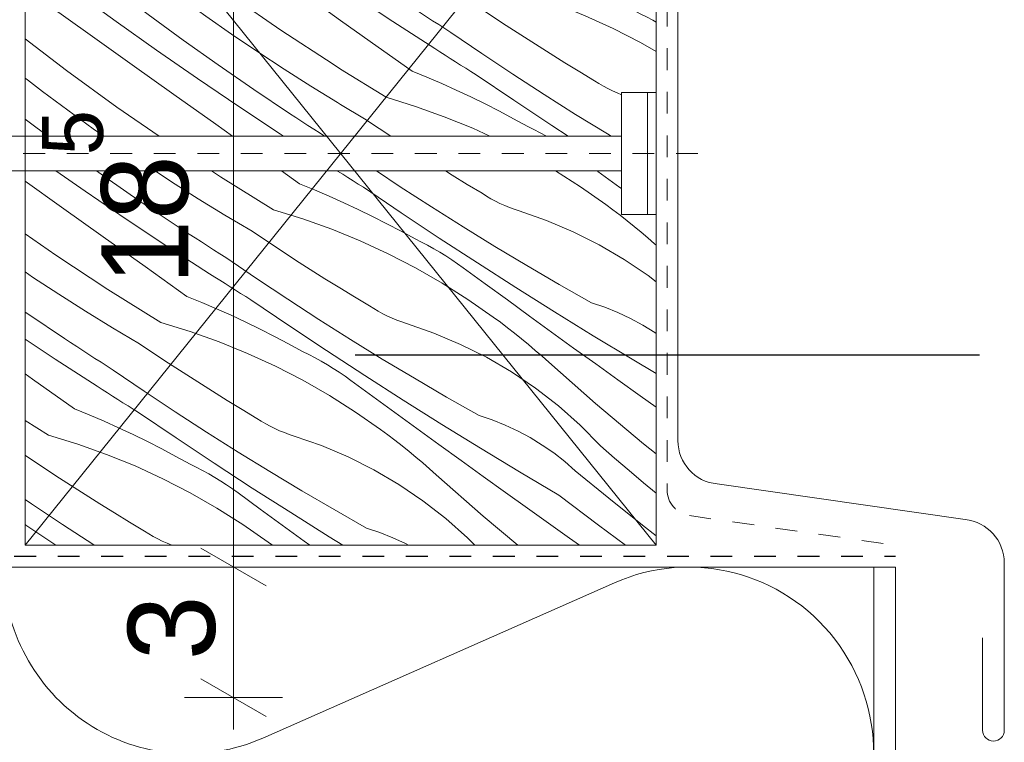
# Model space of a CAD drawing. Extents: x -109972 to -86652, y 98618 to 122888.
# Tile 46 of 74: x -92438 to -92212, y 107258 to 107424. Entities that reach past the tile are written whole.
import ezdxf

# ---------------------------------------------------------------- set-up
doc = ezdxf.new("R2010")
doc.units = 0
doc.header["$MEASUREMENT"] = 0
doc.linetypes.add('Dashed', pattern=[56.444445, 28.222222, -28.222222])
doc.linetypes.add('Hidden Line', pattern=[10, 5, -5])
for name, color, linetype, lineweight in [('A-Opisy_Nr_Pióra__21', 7, 'Continuous', 13), ('Arch konstrukcja dachu_Nr_Pióra__21', 7, 'Continuous', 13), ('Arch wykończenie_Nr_Pióra__46', 5, 'Continuous', 13), ('Arch wymiary_Nr_Pióra__21', 7, 'Continuous', 13), ('INWENT.ŚCIANY_Nr_Pióra__1', 7, 'Continuous', 25), ('INWENT.ŚCIANY_Nr_Pióra__21', 7, 'Continuous', 13)]:
    doc.layers.add(name, color=color, linetype=linetype, lineweight=lineweight)
doc.layers.add('Arch ocieplenie', color=7, linetype='Continuous')
doc.layers.add('Arch wymiary', color=7, linetype='Continuous')
for name, color, linetype, lineweight, true_color in [('Arch ocieplenie_Nr_Pióra__25', 7, 'Continuous', 15, 0x40a5ff), ('Arch stropy_Nr_Pióra__3', 7, 'Continuous', 18, 0xff6600), ('Arch wykończenie_Nr_Pióra__14', 7, 'Continuous', 18, 0xbd8b17), ('arch wypelnienia_Nr_Pióra__104', 7, 'Continuous', 13, 0x876532)]:
    doc.layers.add(name, color=color, linetype=linetype, lineweight=lineweight, true_color=true_color)
doc.styles.add('GENERATED_STYLE_2', font='txt')
doc.styles.add('GENERATED_STYLE_3', font='txt')
doc.dimstyles.new('GENERATED_STYLE__3', dxfattribs={"dimtxt": 20, "dimasz": 11.4, "dimexe": 0.18, "dimexo": 0, "dimgap": 0.09, "dimtad": 1, "dimdec": 0, "dimlfac": 0.1, "dimzin": 0, "dimdsep": 46, "dimtxsty": 'GENERATED_STYLE_2', "dimblk": 'ARROWHEAD_2', "dimblk1": 'ARROWHEAD_2', "dimblk2": 'ARROWHEAD_2', "dimcen": 0.09, "dimclrd": 7, "dimclre": 7, "dimclrt": 7, "dimazin": 0, "dimtfac": 1, "dimtdec": 4, "dimtmove": 0, "dimatfit": 3, "dimfxl": 0, "dimtolj": 1, "dimtzin": 0, "dimarcsym": 0})
doc.dimstyles.new('GENERATED_STYLE__5', dxfattribs={"dimtxt": 0.18, "dimasz": 27.36, "dimexe": 0.18, "dimexo": 0.0625, "dimgap": 0.09, "dimtad": 0, "dimtih": 1, "dimtoh": 1, "dimdec": 4, "dimzin": 0, "dimdsep": 46, "dimcen": 0.09, "dimadec": 0, "dimazin": 0, "dimtfac": 1, "dimtdec": 4, "dimtmove": 0, "dimatfit": 3, "dimldrblk": 'ARROWHEAD_5', "dimfxl": 0, "dimtolj": 1, "dimtzin": 0, "dimarcsym": 0})

# ---------------------------------------------------------------- blocks, each defined once
blk = doc.blocks.new('*X26')
at = {"layer": 'arch wypelnienia_Nr_Pióra__104', "linetype": 'Continuous'}
for p, q in [((-92349.56, 107480.81), (-92352.83, 107483.25)), ((-92338.23, 107481.53), (-92340.6, 107483.25)), ((-92315.52, 107477.56), (-92323.52, 107483.25)), ((-92310.23, 107481.64), (-92312.6, 107483.25)), ((-92298.55, 107480.05), (-92303.32, 107483.25)), ((-92356.9, 107476.92), (-92362.42, 107481.07)), ((-92343.69, 107476.56), (-92349.56, 107480.81)), ((-92326.43, 107473.37), (-92338.23, 107481.53)), ((-92300.69, 107475.32), (-92310.23, 107481.64)), ((-92297.16, 107479.13), (-92298.55, 107480.05)), ((-92295.76, 107478.22), (-92297.16, 107479.13)), ((-92294.37, 107477.31), (-92295.76, 107478.22)), ((-92348.89, 107471.07), (-92356.9, 107476.92)), ((-92337.75, 107472.4), (-92343.69, 107476.56)), ((-92305.9, 107470.73), (-92315.52, 107477.56)), ((-92292.97, 107476.41), (-92294.37, 107477.31)), ((-92291.92, 107475.73), (-92292.97, 107476.41)), ((-92354.97, 107468.72), (-92362.42, 107474.01)), ((-92314.44, 107465.49), (-92326.43, 107473.37)), ((-92291.92, 107469.64), (-92300.69, 107475.32)), ((-92340.81, 107465.33), (-92348.89, 107471.07)), ((-92331.76, 107468.34), (-92337.75, 107472.4)), ((-92296.28, 107463.89), (-92305.9, 107470.73)), ((-92360.63, 107465.38), (-92362.42, 107466.66)), ((-92345.56, 107462.2), (-92354.97, 107468.72)), ((-92325.7, 107464.36), (-92331.76, 107468.34)), ((-92351.01, 107458.54), (-92360.63, 107465.38)), ((-92332.65, 107459.7), (-92340.81, 107465.33)), ((-92319.59, 107460.48), (-92325.7, 107464.36)), ((-92302.27, 107457.9), (-92314.44, 107465.49)), ((-92336.09, 107455.78), (-92345.56, 107462.2)), ((-92296.28, 107463.89), (-92292.87, 107462.5)), ((-92292.87, 107462.5), (-92291.92, 107462.1)), ((-92324.41, 107454.19), (-92332.65, 107459.7)), ((-92313.41, 107456.69), (-92319.59, 107460.48)), ((-92341.39, 107451.7), (-92351.01, 107458.54)), ((-92302.27, 107457.9), (-92295.52, 107455.83)), ((-92326.55, 107449.45), (-92336.09, 107455.78)), ((-92307.18, 107452.99), (-92313.41, 107456.69)), ((-92295.52, 107455.83), (-92291.92, 107454.54)), ((-92352.29, 107447.51), (-92362.42, 107454.51)), ((-92323.02, 107453.27), (-92324.41, 107454.19)), ((-92321.63, 107452.36), (-92323.02, 107453.27)), ((-92303.87, 107450.76), (-92307.18, 107452.99)), ((-92331.77, 107444.86), (-92341.39, 107451.7)), ((-92320.23, 107451.45), (-92321.63, 107452.36)), ((-92318.83, 107450.54), (-92320.23, 107451.45)), ((-92300.53, 107448.56), (-92303.87, 107450.76)), ((-92316.94, 107443.23), (-92326.55, 107449.45)), ((-92317.43, 107449.64), (-92318.83, 107450.54)), ((-92316.03, 107448.74), (-92317.43, 107449.64)), ((-92314.63, 107447.84), (-92316.03, 107448.74)), ((-92297.18, 107446.38), (-92300.53, 107448.56)), ((-92340.3, 107439.63), (-92352.29, 107447.51)), ((-92313.22, 107446.95), (-92314.63, 107447.84)), ((-92306.14, 107442.12), (-92313.22, 107446.95)), ((-92293.82, 107444.23), (-92297.18, 107446.38)), ((-92357.62, 107442.48), (-92362.42, 107445.73)), ((-92322.14, 107438.03), (-92331.77, 107444.86)), ((-92291.92, 107443.03), (-92293.82, 107444.23)), ((-92351.56, 107438.5), (-92357.62, 107442.48)), ((-92315.76, 107442.48), (-92316.94, 107443.23)), ((-92314.57, 107441.72), (-92315.76, 107442.48)), ((-92313.39, 107440.97), (-92314.57, 107441.72)), ((-92299, 107437.37), (-92306.14, 107442.12)), ((-92328.13, 107432.04), (-92340.3, 107439.63)), ((-92312.2, 107440.22), (-92313.39, 107440.97)), ((-92311.02, 107439.47), (-92312.2, 107440.22)), ((-92309.83, 107438.72), (-92311.02, 107439.47)), ((-92345.45, 107434.62), (-92351.56, 107438.5)), ((-92322.14, 107438.03), (-92318.73, 107436.64)), ((-92308.64, 107437.97), (-92309.83, 107438.72)), ((-92307.45, 107437.23), (-92308.64, 107437.97)), ((-92298.77, 107431.36), (-92307.45, 107437.23)), ((-92291.92, 107432.78), (-92299, 107437.37)), ((-92358.51, 107433.84), (-92362.42, 107436.54)), ((-92318.73, 107436.64), (-92315.35, 107435.19)), ((-92315.35, 107435.19), (-92311.99, 107433.69)), ((-92350.27, 107428.32), (-92358.51, 107433.84)), ((-92339.28, 107430.82), (-92345.45, 107434.62)), ((-92311.99, 107433.69), (-92308.65, 107432.13)), ((-92361.95, 107429.91), (-92363.31, 107430.83)), ((-92333.05, 107427.12), (-92339.28, 107430.82)), ((-92328.13, 107432.04), (-92321.39, 107429.97)), ((-92308.65, 107432.13), (-92305.35, 107430.52)), ((-92305.35, 107430.52), (-92302.06, 107428.85)), ((-92291.92, 107426.82), (-92298.77, 107431.36)), ((-92352.41, 107423.59), (-92361.95, 107429.91)), ((-92348.88, 107427.41), (-92350.27, 107428.32)), ((-92321.39, 107429.97), (-92314.74, 107427.59)), ((-92302.06, 107428.85), (-92298.81, 107427.13)), ((-92347.49, 107426.49), (-92348.88, 107427.41)), ((-92346.09, 107425.59), (-92347.49, 107426.49)), ((-92329.73, 107424.9), (-92333.05, 107427.12)), ((-92314.74, 107427.59), (-92308.21, 107424.93)), ((-92298.81, 107427.13), (-92295.58, 107425.36)), ((-92357.63, 107419), (-92364.42, 107423.83)), ((-92342.8, 107417.37), (-92352.41, 107423.59)), ((-92344.7, 107424.68), (-92346.09, 107425.59)), ((-92343.3, 107423.78), (-92344.7, 107424.68)), ((-92341.9, 107422.88), (-92343.3, 107423.78)), ((-92326.39, 107422.7), (-92329.73, 107424.9)), ((-92308.21, 107424.93), (-92301.8, 107421.98)), ((-92294.13, 107424.64), (-92295.58, 107425.36)), ((-92292.7, 107423.9), (-92294.13, 107424.64)), ((-92291.92, 107423.47), (-92292.7, 107423.9)), ((-92340.49, 107421.98), (-92341.9, 107422.88)), ((-92339.09, 107421.09), (-92340.49, 107421.98)), ((-92323.04, 107420.52), (-92326.39, 107422.7)), ((-92301.8, 107421.98), (-92295.53, 107418.74)), ((-92348, 107412.17), (-92357.63, 107419)), ((-92332, 107416.25), (-92339.09, 107421.09)), ((-92319.68, 107418.36), (-92323.04, 107420.52)), ((-92341.62, 107416.61), (-92342.8, 107417.37)), ((-92316.3, 107416.23), (-92319.68, 107418.36)), ((-92295.53, 107418.74), (-92291.92, 107416.68)), ((-92340.44, 107415.86), (-92341.62, 107416.61)), ((-92339.25, 107415.1), (-92340.44, 107415.86)), ((-92338.07, 107414.35), (-92339.25, 107415.1)), ((-92324.87, 107411.5), (-92332, 107416.25)), ((-92312.9, 107414.12), (-92316.3, 107416.23)), ((-92353.99, 107406.18), (-92364.42, 107412.68)), ((-92336.88, 107413.6), (-92338.07, 107414.35)), ((-92335.69, 107412.86), (-92336.88, 107413.6)), ((-92334.5, 107412.11), (-92335.69, 107412.86)), ((-92309.49, 107412.04), (-92312.9, 107414.12)), ((-92348, 107412.17), (-92344.6, 107410.77)), ((-92344.6, 107410.77), (-92341.21, 107409.33)), ((-92333.31, 107411.36), (-92334.5, 107412.11)), ((-92324.64, 107405.5), (-92333.31, 107411.36)), ((-92317.67, 107406.84), (-92324.87, 107411.5)), ((-92306.07, 107409.98), (-92309.49, 107412.04)), ((-92305.07, 107409.35), (-92306.07, 107409.98)), ((-92341.21, 107409.33), (-92337.85, 107407.82)), ((-92337.85, 107407.82), (-92334.52, 107406.26)), ((-92304.05, 107408.75), (-92305.07, 107409.35)), ((-92303.01, 107408.18), (-92304.05, 107408.75)), ((-92301.94, 107407.66), (-92303.01, 107408.18)), ((-92353.99, 107406.18), (-92347.25, 107404.1)), ((-92334.52, 107406.26), (-92331.21, 107404.65)), ((-92315.91, 107399.71), (-92324.64, 107405.5)), ((-92310.42, 107402.26), (-92317.67, 107406.84)), ((-92300.87, 107407.17), (-92301.94, 107407.66)), ((-92299.92, 107406.78), (-92300.87, 107407.17)), ((-92358.91, 107401.26), (-92364.42, 107404.54)), ((-92347.25, 107404.1), (-92340.6, 107401.73)), ((-92331.21, 107404.65), (-92327.93, 107402.99)), ((-92355.59, 107399.04), (-92358.91, 107401.26)), ((-92340.6, 107401.73), (-92334.07, 107399.06)), ((-92327.93, 107402.99), (-92324.67, 107401.27)), ((-92324.67, 107401.27), (-92321.44, 107399.49)), ((-92303.12, 107397.77), (-92310.42, 107402.26)), ((-92352.88, 107397.25), (-92355.59, 107399.04)), ((-92334.07, 107399.06), (-92330.12, 107397.25)), ((-92320, 107398.78), (-92321.44, 107399.49)), ((-92318.57, 107398.04), (-92320, 107398.78)), ((-92312.13, 107397.25), (-92315.91, 107399.71)), ((-92317.15, 107397.26), (-92318.57, 107398.04)), ((-92302.25, 107397.25), (-92303.12, 107397.77))]:
    blk.add_line(p, q, dxfattribs=at)
blk = doc.blocks.new('Wypełnienie_13')
at = {"layer": 'arch wypelnienia_Nr_Pióra__104', "linetype": 'Dashed'}
blk.add_blockref('*X26', (0, 0), dxfattribs=at)
blk = doc.blocks.new('*X28')
at = {"layer": 'arch wypelnienia_Nr_Pióra__104', "linetype": 'Continuous'}
for p, q in [((-92423.15, 107384.61), (-92429.84, 107389.25)), ((-92418.4, 107387.74), (-92420.52, 107389.25)), ((-92410.24, 107382.11), (-92418.4, 107387.74)), ((-92403.29, 107386.77), (-92407.06, 107389.25)), ((-92392.03, 107387.91), (-92394.07, 107389.25)), ((-92379.86, 107380.32), (-92392.03, 107387.91)), ((-92373.87, 107386.3), (-92378.01, 107389.25)), ((-92363.93, 107388.49), (-92365.12, 107389.24)), ((-92362.74, 107387.74), (-92363.93, 107388.49)), ((-92361.56, 107386.99), (-92362.74, 107387.74)), ((-92350.73, 107385.64), (-92356.15, 107389.25)), ((-92338.77, 107388.26), (-92340.36, 107389.25)), ((-92335.36, 107386.18), (-92338.77, 107388.26)), ((-92315.06, 107389.25), (-92309.31, 107385.6)), ((-92305.32, 107389.17), (-92305.43, 107389.25)), ((-92300.26, 107385.48), (-92305.32, 107389.17)), ((-92428.6, 107380.95), (-92436.92, 107386.88)), ((-92397.18, 107382.89), (-92403.29, 107386.77)), ((-92373.87, 107386.3), (-92370.46, 107384.91)), ((-92360.37, 107386.25), (-92361.56, 107386.99)), ((-92359.18, 107385.5), (-92360.37, 107386.25)), ((-92350.5, 107379.64), (-92359.18, 107385.5)), ((-92343.53, 107380.98), (-92350.73, 107385.64)), ((-92331.93, 107384.12), (-92335.36, 107386.18)), ((-92309.31, 107385.6), (-92303.52, 107381.57)), ((-92299.92, 107385.23), (-92300.26, 107385.48)), ((-92413.68, 107378.19), (-92423.15, 107384.61)), ((-92391, 107379.1), (-92397.18, 107382.89)), ((-92370.46, 107384.91), (-92367.08, 107383.46)), ((-92367.08, 107383.46), (-92363.72, 107381.96)), ((-92330.93, 107383.48), (-92331.93, 107384.12)), ((-92329.91, 107382.88), (-92330.93, 107383.48)), ((-92328.87, 107382.32), (-92329.91, 107382.88)), ((-92418.98, 107374.11), (-92428.6, 107380.95)), ((-92402, 107376.6), (-92410.24, 107382.11)), ((-92363.72, 107381.96), (-92360.38, 107380.4)), ((-92336.29, 107376.4), (-92343.53, 107380.98)), ((-92327.81, 107381.79), (-92328.87, 107382.32)), ((-92326.73, 107381.3), (-92327.81, 107381.79)), ((-92325.63, 107380.85), (-92326.73, 107381.3)), ((-92324.52, 107380.44), (-92325.63, 107380.85)), ((-92301.86, 107380.34), (-92303.52, 107381.57)), ((-92384.77, 107375.4), (-92391, 107379.1)), ((-92379.86, 107380.32), (-92373.11, 107378.24)), ((-92360.38, 107380.4), (-92357.07, 107378.79)), ((-92357.07, 107378.79), (-92353.79, 107377.12)), ((-92341.77, 107373.85), (-92350.5, 107379.64)), ((-92323.4, 107380.07), (-92324.52, 107380.44)), ((-92317.11, 107377.88), (-92323.4, 107380.07)), ((-92300.22, 107379.09), (-92301.86, 107380.34)), ((-92298.6, 107377.82), (-92300.22, 107379.09)), ((-92404.14, 107371.86), (-92413.68, 107378.19)), ((-92400.61, 107375.68), (-92402, 107376.6)), ((-92373.11, 107378.24), (-92366.47, 107375.87)), ((-92353.79, 107377.12), (-92350.53, 107375.4)), ((-92328.98, 107371.9), (-92336.29, 107376.4)), ((-92310.99, 107375.29), (-92317.11, 107377.88)), ((-92296.99, 107376.53), (-92298.6, 107377.82)), ((-92295.4, 107375.22), (-92296.99, 107376.53)), ((-92429.88, 107369.92), (-92436.92, 107374.78)), ((-92409.35, 107367.27), (-92418.98, 107374.11)), ((-92399.22, 107374.77), (-92400.61, 107375.68)), ((-92397.82, 107373.86), (-92399.22, 107374.77)), ((-92396.42, 107372.95), (-92397.82, 107373.86)), ((-92381.45, 107373.17), (-92384.77, 107375.4)), ((-92366.47, 107375.87), (-92359.93, 107373.2)), ((-92350.53, 107375.4), (-92347.31, 107373.63)), ((-92333, 107368.13), (-92341.77, 107373.85)), ((-92305.04, 107372.3), (-92310.99, 107375.29)), ((-92293.82, 107373.89), (-92295.4, 107375.22)), ((-92292.27, 107372.54), (-92293.82, 107373.89)), ((-92394.53, 107365.64), (-92404.14, 107371.86)), ((-92395.02, 107372.05), (-92396.42, 107372.95)), ((-92393.62, 107371.15), (-92395.02, 107372.05)), ((-92378.12, 107370.97), (-92381.45, 107373.17)), ((-92359.93, 107373.2), (-92353.53, 107370.25)), ((-92345.86, 107372.92), (-92347.31, 107373.63)), ((-92344.43, 107372.17), (-92345.86, 107372.92)), ((-92343.01, 107371.39), (-92344.43, 107372.17)), ((-92321.63, 107367.5), (-92328.98, 107371.9)), ((-92299.3, 107368.93), (-92305.04, 107372.3)), ((-92291.92, 107372.23), (-92292.27, 107372.54)), ((-92417.89, 107362.04), (-92429.88, 107369.92)), ((-92392.22, 107370.25), (-92393.62, 107371.15)), ((-92390.81, 107369.36), (-92392.22, 107370.25)), ((-92383.73, 107364.53), (-92390.81, 107369.36)), ((-92374.77, 107368.79), (-92378.12, 107370.97)), ((-92353.53, 107370.25), (-92347.25, 107367.02)), ((-92341.62, 107370.58), (-92343.01, 107371.39)), ((-92340.24, 107369.74), (-92341.62, 107370.58)), ((-92338.89, 107368.86), (-92340.24, 107369.74)), ((-92399.73, 107360.44), (-92409.35, 107367.27)), ((-92371.41, 107366.64), (-92374.77, 107368.79)), ((-92347.25, 107367.02), (-92341.13, 107363.51)), ((-92337.56, 107367.95), (-92338.89, 107368.86)), ((-92336.24, 107367.01), (-92337.56, 107367.95)), ((-92331.19, 107363.31), (-92336.24, 107367.01)), ((-92324.18, 107362.48), (-92333, 107368.13)), ((-92314.22, 107363.18), (-92321.63, 107367.5)), ((-92293.79, 107365.2), (-92299.3, 107368.93)), ((-92435.21, 107364.89), (-92436.92, 107366.05)), ((-92429.15, 107360.91), (-92435.21, 107364.89)), ((-92393.35, 107364.89), (-92394.53, 107365.64)), ((-92392.16, 107364.13), (-92393.35, 107364.89)), ((-92368.03, 107364.5), (-92371.41, 107366.64)), ((-92291.92, 107363.75), (-92293.79, 107365.2)), ((-92390.98, 107363.38), (-92392.16, 107364.13)), ((-92389.79, 107362.63), (-92390.98, 107363.38)), ((-92388.61, 107361.88), (-92389.79, 107362.63)), ((-92376.59, 107359.78), (-92383.73, 107364.53)), ((-92364.63, 107362.4), (-92368.03, 107364.5)), ((-92341.13, 107363.51), (-92335.17, 107359.74)), ((-92326.12, 107359.61), (-92331.19, 107363.31)), ((-92315.31, 107356.91), (-92324.18, 107362.48)), ((-92306.76, 107358.95), (-92314.22, 107363.18)), ((-92423.04, 107357.03), (-92429.15, 107360.91)), ((-92405.72, 107354.45), (-92417.89, 107362.04)), ((-92399.73, 107360.44), (-92396.32, 107359.05)), ((-92387.42, 107361.13), (-92388.61, 107361.88)), ((-92386.23, 107360.38), (-92387.42, 107361.13)), ((-92385.04, 107359.64), (-92386.23, 107360.38)), ((-92361.22, 107360.31), (-92364.63, 107362.4)), ((-92357.8, 107358.26), (-92361.22, 107360.31)), ((-92396.32, 107359.05), (-92392.94, 107357.6)), ((-92376.36, 107353.77), (-92385.04, 107359.64)), ((-92369.4, 107355.11), (-92376.59, 107359.78)), ((-92356.8, 107357.62), (-92357.8, 107358.26)), ((-92335.17, 107359.74), (-92329.38, 107355.7)), ((-92321.05, 107355.92), (-92326.12, 107359.61)), ((-92303.71, 107357.93), (-92306.76, 107358.95)), ((-92300.72, 107356.73), (-92303.71, 107357.93)), ((-92436.1, 107356.25), (-92436.92, 107356.82)), ((-92427.86, 107350.73), (-92436.1, 107356.25)), ((-92416.87, 107353.23), (-92423.04, 107357.03)), ((-92392.94, 107357.6), (-92389.58, 107356.1)), ((-92389.58, 107356.1), (-92386.24, 107354.54)), ((-92355.77, 107357.02), (-92356.8, 107357.62)), ((-92354.73, 107356.46), (-92355.77, 107357.02)), ((-92353.67, 107355.93), (-92354.73, 107356.46)), ((-92352.59, 107355.44), (-92353.67, 107355.93)), ((-92327.72, 107354.48), (-92329.38, 107355.7)), ((-92315.98, 107352.25), (-92321.05, 107355.92)), ((-92306.4, 107351.4), (-92315.31, 107356.91)), ((-92297.81, 107355.37), (-92300.72, 107356.73)), ((-92405.72, 107354.45), (-92398.98, 107352.38)), ((-92386.24, 107354.54), (-92382.93, 107352.93)), ((-92367.64, 107347.98), (-92376.36, 107353.77)), ((-92362.15, 107350.53), (-92369.4, 107355.11)), ((-92351.5, 107354.99), (-92352.59, 107355.44)), ((-92350.39, 107354.58), (-92351.5, 107354.99)), ((-92349.26, 107354.2), (-92350.39, 107354.58)), ((-92342.98, 107352.02), (-92349.26, 107354.2)), ((-92326.08, 107353.23), (-92327.72, 107354.48)), ((-92294.98, 107353.84), (-92297.81, 107355.37)), ((-92292.24, 107352.16), (-92294.98, 107353.84)), ((-92410.64, 107349.53), (-92416.87, 107353.23)), ((-92398.98, 107352.38), (-92392.33, 107350)), ((-92382.93, 107352.93), (-92379.65, 107351.26)), ((-92379.65, 107351.26), (-92376.4, 107349.54)), ((-92336.85, 107349.42), (-92342.98, 107352.02)), ((-92324.46, 107351.96), (-92326.08, 107353.23)), ((-92322.85, 107350.67), (-92324.46, 107351.96)), ((-92310.9, 107348.57), (-92315.98, 107352.25)), ((-92297.44, 107345.98), (-92306.4, 107351.4)), ((-92291.92, 107351.94), (-92292.24, 107352.16)), ((-92430, 107346), (-92436.92, 107350.59)), ((-92426.47, 107349.82), (-92427.86, 107350.73)), ((-92425.08, 107348.91), (-92426.47, 107349.82)), ((-92423.68, 107348), (-92425.08, 107348.91)), ((-92407.32, 107347.31), (-92410.64, 107349.53)), ((-92392.33, 107350), (-92385.8, 107347.34)), ((-92376.4, 107349.54), (-92373.17, 107347.77)), ((-92354.85, 107346.04), (-92362.15, 107350.53)), ((-92330.9, 107346.44), (-92336.85, 107349.42)), ((-92321.26, 107349.36), (-92322.85, 107350.67)), ((-92319.69, 107348.03), (-92321.26, 107349.36)), ((-92422.29, 107347.09), (-92423.68, 107348)), ((-92420.89, 107346.19), (-92422.29, 107347.09)), ((-92403.98, 107345.11), (-92407.32, 107347.31)), ((-92385.8, 107347.34), (-92379.39, 107344.39)), ((-92371.72, 107347.06), (-92373.17, 107347.77)), ((-92370.29, 107346.31), (-92371.72, 107347.06)), ((-92358.86, 107342.26), (-92367.64, 107347.98)), ((-92318.13, 107346.68), (-92319.69, 107348.03)), ((-92316.59, 107345.3), (-92318.13, 107346.68)), ((-92305.81, 107344.91), (-92310.9, 107348.57)), ((-92420.39, 107339.78), (-92430, 107346)), ((-92419.48, 107345.29), (-92420.89, 107346.19)), ((-92418.08, 107344.39), (-92419.48, 107345.29)), ((-92416.68, 107343.5), (-92418.08, 107344.39)), ((-92400.63, 107342.93), (-92403.98, 107345.11)), ((-92379.39, 107344.39), (-92373.12, 107341.16)), ((-92368.88, 107345.53), (-92370.29, 107346.31)), ((-92367.48, 107344.72), (-92368.88, 107345.53)), ((-92366.11, 107343.87), (-92367.48, 107344.72)), ((-92347.49, 107341.63), (-92354.85, 107346.04)), ((-92325.16, 107343.07), (-92330.9, 107346.44)), ((-92305.83, 107335.82), (-92316.59, 107345.3)), ((-92300.72, 107341.26), (-92305.81, 107344.91)), ((-92291.92, 107342.7), (-92297.44, 107345.98)), ((-92435.22, 107341.41), (-92436.92, 107342.62)), ((-92409.59, 107338.66), (-92416.68, 107343.5)), ((-92397.27, 107340.77), (-92400.63, 107342.93)), ((-92364.75, 107343), (-92366.11, 107343.87)), ((-92363.42, 107342.09), (-92364.75, 107343)), ((-92362.11, 107341.15), (-92363.42, 107342.09)), ((-92350.04, 107336.62), (-92358.86, 107342.26)), ((-92319.66, 107339.34), (-92325.16, 107343.07)), ((-92425.59, 107334.58), (-92435.22, 107341.41)), ((-92393.89, 107338.64), (-92397.27, 107340.77)), ((-92373.12, 107341.16), (-92366.99, 107337.65)), ((-92357.05, 107337.44), (-92362.11, 107341.15)), ((-92340.08, 107337.32), (-92347.49, 107341.63)), ((-92295.62, 107337.61), (-92300.72, 107341.26)), ((-92419.21, 107339.02), (-92420.39, 107339.78)), ((-92418.03, 107338.27), (-92419.21, 107339.02)), ((-92416.84, 107337.52), (-92418.03, 107338.27)), ((-92402.46, 107333.91), (-92409.59, 107338.66)), ((-92390.49, 107336.53), (-92393.89, 107338.64)), ((-92366.99, 107337.65), (-92361.03, 107333.87)), ((-92314.4, 107335.26), (-92319.66, 107339.34)), ((-92291.92, 107334.97), (-92295.62, 107337.61)), ((-92415.66, 107336.76), (-92416.84, 107337.52)), ((-92414.47, 107336.01), (-92415.66, 107336.76)), ((-92413.28, 107335.27), (-92414.47, 107336.01)), ((-92412.09, 107334.52), (-92413.28, 107335.27)), ((-92387.08, 107334.45), (-92390.49, 107336.53)), ((-92351.99, 107333.75), (-92357.05, 107337.44)), ((-92341.17, 107331.04), (-92350.04, 107336.62)), ((-92332.63, 107333.09), (-92340.08, 107337.32)), ((-92294.85, 107326.59), (-92305.83, 107335.82)), ((-92425.59, 107334.58), (-92422.19, 107333.19)), ((-92422.19, 107333.19), (-92418.8, 107331.74)), ((-92410.9, 107333.77), (-92412.09, 107334.52)), ((-92402.23, 107327.91), (-92410.9, 107333.77)), ((-92395.26, 107329.25), (-92402.46, 107333.91)), ((-92383.66, 107332.39), (-92387.08, 107334.45)), ((-92361.03, 107333.87), (-92355.24, 107329.84)), ((-92346.92, 107330.06), (-92351.99, 107333.75)), ((-92329.58, 107332.06), (-92332.63, 107333.09)), ((-92309.42, 107330.84), (-92314.4, 107335.26)), ((-92431.58, 107328.59), (-92436.92, 107331.92)), ((-92418.8, 107331.74), (-92415.44, 107330.23)), ((-92382.66, 107331.76), (-92383.66, 107332.39)), ((-92381.64, 107331.16), (-92382.66, 107331.76)), ((-92380.6, 107330.59), (-92381.64, 107331.16)), ((-92332.26, 107325.54), (-92341.17, 107331.04)), ((-92326.59, 107330.87), (-92329.58, 107332.06)), ((-92323.67, 107329.5), (-92326.59, 107330.87)), ((-92304.74, 107326.11), (-92309.42, 107330.84)), ((-92431.58, 107328.59), (-92424.84, 107326.51)), ((-92415.44, 107330.23), (-92412.11, 107328.67)), ((-92412.11, 107328.67), (-92408.8, 107327.06)), ((-92388.01, 107324.67), (-92395.26, 107329.25)), ((-92379.53, 107330.07), (-92380.6, 107330.59)), ((-92378.46, 107329.58), (-92379.53, 107330.07)), ((-92377.36, 107329.13), (-92378.46, 107329.58)), ((-92376.25, 107328.71), (-92377.36, 107329.13)), ((-92375.12, 107328.34), (-92376.25, 107328.71)), ((-92353.59, 107328.61), (-92355.24, 107329.84)), ((-92351.95, 107327.37), (-92353.59, 107328.61)), ((-92341.84, 107326.38), (-92346.92, 107330.06)), ((-92320.84, 107327.98), (-92323.67, 107329.5)), ((-92424.84, 107326.51), (-92418.19, 107324.14)), ((-92408.8, 107327.06), (-92405.52, 107325.4)), ((-92393.5, 107322.12), (-92402.23, 107327.91)), ((-92368.84, 107326.15), (-92375.12, 107328.34)), ((-92350.32, 107326.1), (-92351.95, 107327.37)), ((-92336.76, 107322.71), (-92341.84, 107326.38)), ((-92318.1, 107326.29), (-92320.84, 107327.98)), ((-92315.46, 107324.46), (-92318.1, 107326.29)), ((-92291.92, 107324.24), (-92294.85, 107326.59)), ((-92418.19, 107324.14), (-92411.66, 107321.48)), ((-92405.52, 107325.4), (-92402.26, 107323.68)), ((-92380.71, 107320.18), (-92388.01, 107324.67)), ((-92362.71, 107323.56), (-92368.84, 107326.15)), ((-92348.71, 107324.81), (-92350.32, 107326.1)), ((-92347.12, 107323.5), (-92348.71, 107324.81)), ((-92323.3, 107320.11), (-92332.26, 107325.54)), ((-92312.93, 107322.47), (-92315.46, 107324.46)), ((-92301.46, 107323.26), (-92304.74, 107326.11)), ((-92436.5, 107323.67), (-92436.92, 107323.92)), ((-92433.18, 107321.45), (-92436.5, 107323.67)), ((-92402.26, 107323.68), (-92399.03, 107321.9)), ((-92397.59, 107321.19), (-92399.03, 107321.9)), ((-92384.72, 107316.4), (-92393.5, 107322.12)), ((-92356.77, 107320.57), (-92362.71, 107323.56)), ((-92345.55, 107322.16), (-92347.12, 107323.5)), ((-92343.99, 107320.81), (-92345.55, 107322.16)), ((-92331.67, 107319.05), (-92336.76, 107322.71)), ((-92310.51, 107320.35), (-92312.93, 107322.47)), ((-92298.15, 107320.43), (-92301.46, 107323.26)), ((-92429.85, 107319.24), (-92433.18, 107321.45)), ((-92411.66, 107321.48), (-92405.25, 107318.52)), ((-92396.15, 107320.45), (-92397.59, 107321.19)), ((-92394.74, 107319.67), (-92396.15, 107320.45)), ((-92393.35, 107318.85), (-92394.74, 107319.67)), ((-92373.35, 107315.77), (-92380.71, 107320.18)), ((-92351.03, 107317.21), (-92356.77, 107320.57)), ((-92342.45, 107319.44), (-92343.99, 107320.81)), ((-92331.69, 107309.95), (-92342.45, 107319.44)), ((-92314.3, 107314.76), (-92323.3, 107320.11)), ((-92302.83, 107314.07), (-92310.51, 107320.35)), ((-92294.82, 107317.63), (-92298.15, 107320.43)), ((-92426.5, 107317.06), (-92429.85, 107319.24)), ((-92405.25, 107318.52), (-92398.98, 107315.29)), ((-92391.97, 107318.01), (-92393.35, 107318.85)), ((-92390.62, 107317.13), (-92391.97, 107318.01)), ((-92345.52, 107313.48), (-92351.03, 107317.21)), ((-92326.58, 107315.39), (-92331.67, 107319.05)), ((-92291.92, 107315.25), (-92294.82, 107317.63)), ((-92423.13, 107314.91), (-92426.5, 107317.06)), ((-92419.75, 107312.78), (-92423.13, 107314.91)), ((-92398.98, 107315.29), (-92392.86, 107311.79)), ((-92389.28, 107316.22), (-92390.62, 107317.13)), ((-92387.97, 107315.28), (-92389.28, 107316.22)), ((-92382.91, 107311.58), (-92387.97, 107315.28)), ((-92375.9, 107310.75), (-92384.72, 107316.4)), ((-92365.95, 107311.45), (-92373.35, 107315.77)), ((-92321.48, 107311.75), (-92326.58, 107315.39)), ((-92435.46, 107312.8), (-92436.92, 107313.8)), ((-92428.32, 107308.05), (-92435.46, 107312.8)), ((-92416.36, 107310.67), (-92419.75, 107312.78)), ((-92340.26, 107309.39), (-92345.52, 107313.48)), ((-92305.18, 107307.85), (-92314.3, 107314.76)), ((-92295.08, 107307.9), (-92302.83, 107314.07)), ((-92412.95, 107308.59), (-92416.36, 107310.67)), ((-92392.86, 107311.79), (-92386.89, 107308.01)), ((-92377.85, 107307.89), (-92382.91, 107311.58)), ((-92367.04, 107305.18), (-92375.9, 107310.75)), ((-92358.49, 107307.22), (-92365.95, 107311.45)), ((-92311.87, 107304.89), (-92321.48, 107311.75)), ((-92409.52, 107306.53), (-92412.95, 107308.59)), ((-92335.29, 107304.98), (-92340.26, 107309.39)), ((-92323.71, 107303.25), (-92331.69, 107309.95)), ((-92436.77, 107307.91), (-92436.92, 107308.01)), ((-92429.86, 107303.25), (-92436.77, 107307.91)), ((-92421.12, 107303.39), (-92428.32, 107308.05)), ((-92408.52, 107305.89), (-92409.52, 107306.53)), ((-92407.5, 107305.29), (-92408.52, 107305.89)), ((-92386.89, 107308.01), (-92381.11, 107303.98)), ((-92372.78, 107304.2), (-92377.85, 107307.89)), ((-92355.44, 107306.2), (-92358.49, 107307.22)), ((-92352.45, 107305), (-92355.44, 107306.2)), ((-92298.98, 107303.25), (-92305.18, 107307.85)), ((-92291.92, 107305.46), (-92295.08, 107307.9)), ((-92406.46, 107304.73), (-92407.5, 107305.29)), ((-92405.4, 107304.2), (-92406.46, 107304.73)), ((-92404.32, 107303.71), (-92405.4, 107304.2)), ((-92403.22, 107303.26), (-92404.32, 107303.71)), ((-92380.12, 107303.25), (-92381.11, 107303.98)), ((-92371.47, 107303.25), (-92372.78, 107304.2)), ((-92363.91, 107303.25), (-92367.04, 107305.18)), ((-92349.54, 107303.64), (-92352.45, 107305)), ((-92348.8, 107303.25), (-92349.54, 107303.64)), ((-92333.57, 107303.25), (-92335.29, 107304.98)), ((-92309.57, 107303.25), (-92311.87, 107304.89)), ((-92420.9, 107303.25), (-92421.12, 107303.39)), ((-92403.18, 107303.25), (-92403.22, 107303.26))]:
    blk.add_line(p, q, dxfattribs=at)
blk = doc.blocks.new('Wypełnienie_14')
at = {"layer": 'arch wypelnienia_Nr_Pióra__104', "linetype": 'Dashed'}
blk.add_blockref('*X28', (0, 0), dxfattribs=at)
blk = doc.blocks.new('*X30')
at = {"layer": 'arch wypelnienia_Nr_Pióra__104', "linetype": 'Continuous'}
for p, q in [((-92424.29, 107483.16), (-92424.46, 107483.25)), ((-92421.55, 107481.47), (-92424.29, 107483.16)), ((-92408.19, 107481.29), (-92410.13, 107483.25)), ((-92398.3, 107481.77), (-92400.06, 107483.25)), ((-92379.85, 107479.08), (-92385.7, 107483.25)), ((-92373.57, 107482.07), (-92375.16, 107483.25)), ((-92435.71, 107480.72), (-92436.92, 107481.47)), ((-92426.76, 107475.29), (-92435.71, 107480.72)), ((-92418.91, 107479.63), (-92421.55, 107481.47)), ((-92404.91, 107478.44), (-92408.19, 107481.29)), ((-92387.11, 107472.8), (-92398.3, 107481.77)), ((-92366.42, 107476.88), (-92373.57, 107482.07)), ((-92416.38, 107477.65), (-92418.91, 107479.63)), ((-92401.6, 107475.61), (-92404.91, 107478.44)), ((-92370.24, 107472.23), (-92379.85, 107479.08)), ((-92413.96, 107475.53), (-92416.38, 107477.65)), ((-92398.27, 107472.81), (-92401.6, 107475.61)), ((-92435.13, 107474.23), (-92436.92, 107475.52)), ((-92430.03, 107470.57), (-92435.13, 107474.23)), ((-92417.75, 107469.94), (-92426.76, 107475.29)), ((-92406.29, 107469.25), (-92413.96, 107475.53)), ((-92394.91, 107470.04), (-92398.27, 107472.81)), ((-92375.7, 107464.09), (-92387.11, 107472.8)), ((-92366.42, 107469.51), (-92370.24, 107472.23)), ((-92424.93, 107466.93), (-92430.03, 107470.57)), ((-92408.63, 107463.02), (-92417.75, 107469.94)), ((-92398.53, 107463.08), (-92406.29, 107469.25)), ((-92391.52, 107467.3), (-92394.91, 107470.04)), ((-92435.15, 107465.13), (-92436.92, 107466.7)), ((-92415.33, 107460.07), (-92424.93, 107466.93)), ((-92388.12, 107464.6), (-92391.52, 107467.3)), ((-92424.16, 107455.9), (-92435.15, 107465.13)), ((-92384.68, 107461.92), (-92388.12, 107464.6)), ((-92399.44, 107456.21), (-92408.63, 107463.02)), ((-92390.69, 107457.01), (-92398.53, 107463.08)), ((-92366.42, 107457.35), (-92375.7, 107464.09)), ((-92405.72, 107453.22), (-92415.33, 107460.07)), ((-92381.23, 107459.27), (-92384.68, 107461.92)), ((-92434.06, 107455.43), (-92436.92, 107458.33)), ((-92375.42, 107454.94), (-92381.23, 107459.27)), ((-92430.77, 107452.57), (-92434.06, 107455.43)), ((-92412.97, 107446.93), (-92424.16, 107455.9)), ((-92390.17, 107449.48), (-92399.44, 107456.21)), ((-92382.76, 107451.06), (-92390.69, 107457.01)), ((-92396.1, 107446.37), (-92405.72, 107453.22)), ((-92369.55, 107450.7), (-92375.42, 107454.94)), ((-92427.47, 107449.74), (-92430.77, 107452.57)), ((-92374.76, 107445.21), (-92382.76, 107451.06)), ((-92366.42, 107448.51), (-92369.55, 107450.7)), ((-92424.13, 107446.95), (-92427.47, 107449.74)), ((-92380.83, 107442.86), (-92390.17, 107449.48)), ((-92432.15, 107443.39), (-92436.92, 107447.29)), ((-92420.77, 107444.18), (-92424.13, 107446.95)), ((-92401.56, 107438.23), (-92412.97, 107446.93)), ((-92386.49, 107439.52), (-92396.1, 107446.37)), ((-92417.39, 107441.44), (-92420.77, 107444.18)), ((-92366.67, 107439.47), (-92374.76, 107445.21)), ((-92424.39, 107437.22), (-92432.15, 107443.39)), ((-92371.43, 107436.34), (-92380.83, 107442.86)), ((-92413.98, 107438.73), (-92417.39, 107441.44)), ((-92376.87, 107432.68), (-92386.49, 107439.52)), ((-92366.42, 107439.3), (-92366.67, 107439.47)), ((-92434.49, 107437.16), (-92436.92, 107439)), ((-92425.3, 107430.34), (-92434.49, 107437.16)), ((-92416.55, 107431.15), (-92424.39, 107437.22)), ((-92410.55, 107436.06), (-92413.98, 107438.73)), ((-92389.96, 107429.8), (-92401.56, 107438.23)), ((-92407.09, 107433.41), (-92410.55, 107436.06)), ((-92366.26, 107432.83), (-92371.43, 107436.34)), ((-92401.28, 107429.08), (-92407.09, 107433.41)), ((-92367.25, 107425.84), (-92376.87, 107432.68)), ((-92431.58, 107427.35), (-92436.92, 107431.17)), ((-92416.03, 107423.62), (-92425.3, 107430.34)), ((-92408.62, 107425.19), (-92416.55, 107431.15)), ((-92395.41, 107424.83), (-92401.28, 107429.08)), ((-92378.16, 107421.64), (-92389.96, 107429.8)), ((-92421.97, 107420.5), (-92431.58, 107427.35)), ((-92364.42, 107423.83), (-92367.25, 107425.84)), ((-92406.7, 107417), (-92416.03, 107423.62)), ((-92400.62, 107419.34), (-92408.62, 107425.19)), ((-92389.48, 107420.68), (-92395.41, 107424.83)), ((-92366.17, 107413.77), (-92378.16, 107421.64)), ((-92427.43, 107412.37), (-92436.92, 107419.61)), ((-92412.35, 107413.66), (-92421.97, 107420.5)), ((-92392.54, 107413.61), (-92400.62, 107419.34)), ((-92383.48, 107416.61), (-92389.48, 107420.68)), ((-92397.29, 107410.47), (-92406.7, 107417)), ((-92377.43, 107412.64), (-92383.48, 107416.61)), ((-92415.82, 107403.94), (-92427.43, 107412.37)), ((-92402.73, 107406.81), (-92412.35, 107413.66)), ((-92384.37, 107407.98), (-92392.54, 107413.61)), ((-92371.31, 107408.75), (-92377.43, 107412.64)), ((-92364.42, 107412.68), (-92366.17, 107413.77)), ((-92436.41, 107410.19), (-92436.92, 107410.6)), ((-92432.95, 107407.55), (-92436.41, 107410.19)), ((-92387.82, 107404.05), (-92397.29, 107410.47)), ((-92376.14, 107402.46), (-92384.37, 107407.98)), ((-92365.14, 107404.96), (-92371.31, 107408.75)), ((-92427.15, 107403.22), (-92432.95, 107407.55)), ((-92393.11, 107399.97), (-92402.73, 107406.81)), ((-92421.28, 107398.97), (-92427.15, 107403.22)), ((-92406.14, 107397.25), (-92415.82, 107403.94)), ((-92378.27, 107397.73), (-92387.82, 107404.05)), ((-92364.42, 107404.54), (-92365.14, 107404.96)), ((-92434.49, 107399.33), (-92436.92, 107401.16)), ((-92374.75, 107401.54), (-92376.14, 107402.46)), ((-92373.35, 107400.63), (-92374.75, 107401.54)), ((-92431.64, 107397.25), (-92434.49, 107399.33)), ((-92418.81, 107397.25), (-92421.28, 107398.97)), ((-92389.28, 107397.25), (-92393.11, 107399.97)), ((-92371.96, 107399.72), (-92373.35, 107400.63)), ((-92370.56, 107398.82), (-92371.96, 107399.72)), ((-92369.16, 107397.91), (-92370.56, 107398.82)), ((-92377.53, 107397.25), (-92378.27, 107397.73)), ((-92368.12, 107397.25), (-92369.16, 107397.91))]:
    blk.add_line(p, q, dxfattribs=at)
blk = doc.blocks.new('Wypełnienie_15')
at = {"layer": 'arch wypelnienia_Nr_Pióra__104', "linetype": 'Dashed'}
blk.add_blockref('*X30', (0, 0), dxfattribs=at)
blk = doc.blocks.new('Izolacja cieplna 14_1', base_point=(-92441.93, 105668.24))
at = {"layer": 'Arch ocieplenie_Nr_Pióra__25', "linetype": 'Continuous'}
blk.add_line((-92382.33, 107258.95), (-92301.52, 107294.64), dxfattribs=at)
for centre, start_param, end_param in [((-92284.46, 107255.35), 2.728799, 6.695979), ((-92399.39, 107298.25), 1.570796, 3.554385), ((-92399.39, 107212.46), 5.870392, 9.837571)]:
    blk.add_ellipse(centre, major_axis=(0, 42.89), ratio=0.991625, start_param=start_param, end_param=end_param, dxfattribs=at)
blk = doc.blocks.new('*D117')
at = {"layer": 'Arch wymiary_Nr_Pióra__21', "linetype": 'Continuous'}
for p, q in [((-92396.54, 107302.58), (-92381.54, 107293.92)), ((-92377.79, 107298.25), (-92400.29, 107298.25)), ((-92389.04, 107268.25), (-92389.04, 107298.25)), ((-92396.54, 107272.58), (-92381.54, 107263.92)), ((-92377.79, 107268.25), (-92400.29, 107268.25)), ((-92389.04, 107260.91), (-92389.04, 107268.25))]:
    blk.add_line(p, q, dxfattribs=at)
at = {"layer": 'Arch wymiary_Nr_Pióra__21', "char_height": 20, "attachment_point": 7, "rotation": 90}
for s, insert, style in [('{2\\A1{\\H0.7x;\\S5^  ;}}', (-92399.29, 107457.66), 'GENERATED_STYLE_3'), ('{18\\A1{\\H0.7x;\\S5^  ;}}', (-92399.16, 107363.1), 'GENERATED_STYLE_3'), ('{3}', (-92393.04, 107276.85), 'GENERATED_STYLE_2')]:
    blk.add_mtext(s, dxfattribs=dict(at, insert=insert, style=style))
blk = doc.blocks.new('ARROWHEAD_2')
at = {"color": 0, "linetype": 'Continuous', "lineweight": 0}
for p, q in [((-0.378, -0.655), (0.378, 0.655)), ((0, 0), (-1, 0))]:
    blk.add_line(p, q, dxfattribs=at)
blk = doc.blocks.new('*D118')
at = {"layer": 'Arch wymiary_Nr_Pióra__21', "linetype": 'Continuous'}
for p, q in [((-92396.54, 107487.58), (-92381.54, 107478.92)), ((-92377.79, 107483.25), (-92400.29, 107483.25)), ((-92389.04, 107298.25), (-92389.04, 107483.25)), ((-92396.54, 107302.58), (-92381.54, 107293.92)), ((-92377.79, 107298.25), (-92400.29, 107298.25))]:
    blk.add_line(p, q, dxfattribs=at)
at = {"layer": 'Arch wymiary_Nr_Pióra__21', "char_height": 20, "attachment_point": 7, "rotation": 90}
for s, insert, style in [('{2\\A1{\\H0.7x;\\S5^  ;}}', (-92399.29, 107457.66), 'GENERATED_STYLE_3'), ('{18\\A1{\\H0.7x;\\S5^  ;}}', (-92399.16, 107363.1), 'GENERATED_STYLE_3'), ('{3}', (-92393.04, 107276.85), 'GENERATED_STYLE_2')]:
    blk.add_mtext(s, dxfattribs=dict(at, insert=insert, style=style))
blk = doc.blocks.new('*D119')
at = {"layer": 'Arch wymiary_Nr_Pióra__21', "linetype": 'Continuous'}
for p, q in [((-92389.04, 107510.64), (-92389.04, 107517.97)), ((-92381.54, 107506.31), (-92396.54, 107514.97)), ((-92377.79, 107510.64), (-92400.29, 107510.64)), ((-92389.04, 107483.25), (-92389.04, 107510.64)), ((-92396.54, 107487.58), (-92381.54, 107478.92)), ((-92377.79, 107483.25), (-92400.29, 107483.25))]:
    blk.add_line(p, q, dxfattribs=at)
at = {"layer": 'Arch wymiary_Nr_Pióra__21', "char_height": 20, "attachment_point": 7, "rotation": 90}
for s, insert, style in [('{2\\A1{\\H0.7x;\\S5^  ;}}', (-92399.29, 107457.66), 'GENERATED_STYLE_3'), ('{18\\A1{\\H0.7x;\\S5^  ;}}', (-92399.16, 107363.1), 'GENERATED_STYLE_3'), ('{3}', (-92393.04, 107276.85), 'GENERATED_STYLE_2')]:
    blk.add_mtext(s, dxfattribs=dict(at, insert=insert, style=style))
blk = doc.blocks.new('ARROWHEAD_5')
at = {"color": 0, "linetype": 'Continuous', "lineweight": 0}
blk.add_line((0, 0), (-1, 0), dxfattribs=at)
blk.add_solid([(-1, 0.2679), (0, 0), (-1, -0.2679), (-1, 0.2679)], dxfattribs=at)

msp = doc.modelspace()

# ---------------------------------------------------------------- linework, layer by layer
at = {"layer": 'Arch konstrukcja dachu_Nr_Pióra__21', "linetype": 'Continuous'}
for p, q in [((-92299.92, 107379.25), (-92299.92, 107407.25)), ((-92299.92, 107407.25), (-92293.92, 107407.25)), ((-92293.92, 107379.25), (-92293.92, 107407.25)), ((-92291.92, 107407.25), (-92293.92, 107407.25)), ((-92291.92, 107379.25), (-92291.92, 107407.25)), ((-92299.92, 107397.25), (-92527.72, 107397.25)), ((-92299.92, 107389.25), (-92527.72, 107389.25)), ((-92299.92, 107379.25), (-92293.92, 107379.25)), ((-92293.92, 107379.25), (-92291.92, 107379.25))]:
    msp.add_line(p, q, dxfattribs=at)
at = {"layer": 'Arch konstrukcja dachu_Nr_Pióra__21', "linetype": 'Hidden Line'}
msp.add_line((-92282.35, 107393.25), (-92538.92, 107393.25), dxfattribs=at)
at = {"layer": 'Arch stropy_Nr_Pióra__3', "linetype": 'Continuous'}
for p, q in [((-92286.92, 107327.3), (-92286.92, 107476.57)), ((-92277.92, 107317.35), (-92220.93, 107309.15)), ((-92211.92, 107260.75), (-92211.92, 107299.2)), ((-92216.92, 107281.97), (-92216.92, 107260.75))]:
    msp.add_line(p, q, dxfattribs=at)
for centre, radius, start, end in [((-92276.92, 107327.3), 10, 180, 264.2894), ((-92221.92, 107299.2), 10, 0, 84.2894), ((-92214.42, 107260.75), 2.5, 180, 0)]:
    msp.add_arc(centre, radius, start, end, dxfattribs=at)
at = {"layer": 'Arch wykończenie_Nr_Pióra__14', "linetype": 'Continuous'}
for p, q in [((-92436.92, 107303.25), (-92436.92, 107483.25)), ((-92291.92, 107303.25), (-92436.92, 107483.25)), ((-92436.92, 107303.25), (-92291.92, 107483.25)), ((-92291.92, 107483.25), (-92291.92, 107303.25)), ((-92291.92, 107303.25), (-92436.92, 107303.25))]:
    msp.add_line(p, q, dxfattribs=at)
at = {"layer": 'Arch wykończenie_Nr_Pióra__46', "linetype": 'Continuous'}
for p, q in [((-92236.92, 107298.25), (-92441.92, 107298.25)), ((-92241.92, 105668.24), (-92241.92, 107298.25)), ((-92236.92, 105668.24), (-92236.92, 107298.25))]:
    msp.add_line(p, q, dxfattribs=at)
at = {"layer": 'INWENT.ŚCIANY_Nr_Pióra__1', "linetype": 'Hidden Line'}
msp.add_line((-92439.42, 107300.75), (-92236.92, 107300.75), dxfattribs=at)
at = {"layer": 'INWENT.ŚCIANY_Nr_Pióra__21', "linetype": 'Hidden Line'}
for p, q in [((-92289.42, 107477.44), (-92289.42, 107316.01)), ((-92284.28, 107310.07), (-92236.92, 107303.26))]:
    msp.add_line(p, q, dxfattribs=at)
msp.add_arc((-92283.42, 107316.01), 6, 180, 261.8132, dxfattribs=at)

# ---------------------------------------------------------------- block references
at = {"layer": 'Arch ocieplenie', "color": 104, "linetype": 'Continuous', "lineweight": 20, "true_color": 0x029e21}
msp.add_blockref('Izolacja cieplna 14_1', (-92441.93, 105668.24), dxfattribs=at)
at = {"layer": 'arch wypelnienia_Nr_Pióra__104', "linetype": 'Dashed'}
for name in ['Wypełnienie_15', 'Wypełnienie_13', 'Wypełnienie_14']:
    msp.add_blockref(name, (0, 0), dxfattribs=at)

# ---------------------------------------------------------------- dimensions: what is measured, and where the dimension line sits
at = {"layer": 'Arch wymiary', "linetype": 'Continuous'}
for base, p1, p2, picture, middle in [((-92389.04, 107268.25), (-92291.92, 107483.25), (-92221.98, 107510.64), '*D119', (-92403.04, 107485.28)), ((-92389.04, 107268.25), (-92441.92, 107268.25), (-92441.93, 107298.25), '*D117', (-92403.04, 107284.44)), ((-92389.04455599, 107268.24689186), (-92441.9261813, 107298.24689186), (-92291.92432863, 107483.24689186), '*D118', (-92403.04455599, 107398.2988922))]:
    dim = msp.add_linear_dim(base=base, p1=p1, p2=p2, angle=90, dimstyle='GENERATED_STYLE__3', dxfattribs=at)
    dim.commit()
    dim.dimension.update_dxf_attribs({"geometry": picture, "text_midpoint": middle})

# ---------------------------------------------------------------- leaders
at = {"layer": 'A-Opisy_Nr_Pióra__21', "linetype": 'Continuous', "annotation_type": 0, "has_hookline": 1, "hookline_direction": 1, "text_width": 248.57}
msp.add_leader([(-92361.09, 107347.02), (-92217.65, 107347.02)], dimstyle='GENERATED_STYLE__5', dxfattribs=at)

doc.saveas('drawing.dxf')
